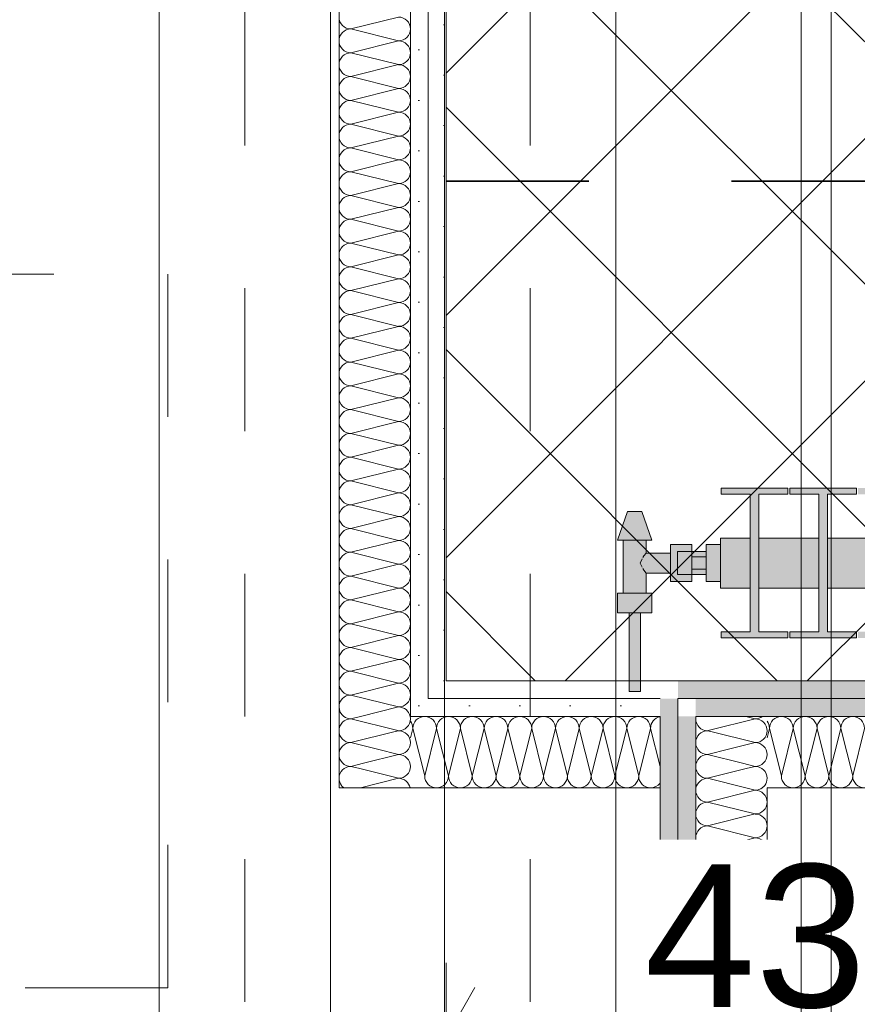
# Model space of a CAD drawing. Header units: metres. Extents: x -3.6 to 84.5, y -11 to 16.8.
# Tile 214 of 256: x 44.1 to 44.7, y 3 to 3.7. Entities that reach past the tile are written whole.
import ezdxf

# ---------------------------------------------------------------- set-up
doc = ezdxf.new("R2010")
doc.units = ezdxf.units.M
doc.header["$MEASUREMENT"] = 0
for name, pattern in [('Achse', [0.2, 0.1, -0.05, 0, -0.05]), ('Punktlinie weit', [0.06, 0.01, -0.05]), ('STRICHPUNKT', [0.015, 0.0075, -0.00375, 0, -0.00375]), ('Wipeout_Contour', [1, 0, -1])]:
    doc.linetypes.add(name, pattern=pattern)
for name, color, linetype in [('154 - Bemaßung_ Beschriftung.Ausbau - Deckenspiegel', 7, 'Continuous'), ('305 - Elemente.Linie_ Schraffur - Deckenspiegel', 7, 'Continuous'), ('606 - Struktur.Wand Innen Ausbau', 7, 'Continuous'), ('801 - HKLSE.Heizung_ Klima_ Lüftung', 7, 'Continuous'), ('Neubau_606 - Struktur.Wand Innen Ausbau', 7, 'Continuous'), ('Neubau_651 - Abdeckung.Decke abgehängt_ bekleidet', 7, 'Continuous'), ('Neubau_802 - HKLSE.Sanitär', 7, 'Continuous')]:
    doc.layers.add(name, color=color, linetype=linetype)
doc.styles.add('ERSTELLTER_STIL_2', font='txt')
doc.dimstyles.new('ERSTELLTER_STIL__1', dxfattribs={"dimtxt": 0.1, "dimasz": 0.0532, "dimexe": 0.18, "dimexo": 0.0625, "dimgap": 0, "dimtad": 1, "dimzin": 0, "dimdsep": 46, "dimtxsty": 'ERSTELLTER_STIL_2', "dimblk": 'ARROWHEAD_2', "dimblk1": 'ARROWHEAD_2', "dimblk2": 'ARROWHEAD_2', "dimcen": 0.09, "dimse1": 1, "dimse2": 1, "dimclrd": 7, "dimclre": 7, "dimclrt": 7, "dimazin": 0, "dimtfac": 1, "dimtdec": 4, "dimtmove": 0, "dimatfit": 3, "dimfxl": 1, "dimtolj": 1, "dimtzin": 0, "dimarcsym": 0})
doc.dimstyles.new('ERSTELLTER_STIL__3', dxfattribs={"dimtxt": 0.1, "dimasz": 0.0532, "dimexe": 0.18, "dimexo": 0.0625, "dimgap": 0, "dimtad": 1, "dimtih": 1, "dimtoh": 1, "dimzin": 0, "dimdsep": 46, "dimtxsty": 'ERSTELLTER_STIL_2', "dimblk": 'ARROWHEAD_2', "dimblk1": 'ARROWHEAD_2', "dimblk2": 'ARROWHEAD_2', "dimcen": 0.09, "dimse1": 1, "dimse2": 1, "dimclrd": 7, "dimclre": 7, "dimclrt": 7, "dimazin": 0, "dimtfac": 1, "dimtdec": 4, "dimtmove": 0, "dimatfit": 3, "dimfxl": 1, "dimtolj": 1, "dimtzin": 0, "dimarcsym": 0})
pattern_1 = [(45, (0, 0), (-0.01767767, 0.01767767), [0, -0.025])]

# ---------------------------------------------------------------- blocks, each defined once
blk = doc.blocks.new('*X129')
at = {"layer": '606 - Struktur.Wand Innen Ausbau', "color": 7, "linetype": 'Continuous', "lineweight": 5}
for p, q in [((44.57466, 3.20033), (44.60666, 3.20833)), ((44.59999, 3.21), (44.60666, 3.20833)), ((44.57554, 3.19944), (44.60666, 3.19167)), ((44.58799, 3.187), (44.60666, 3.19167)), ((44.59777, 3.17722), (44.60666, 3.175)), ((44.60132, 3.17367), (44.60666, 3.175))]:
    blk.add_line(p, q, dxfattribs=at)
for centre, start, end in [((44.57332, 3.20833), 168.46199, 169.44902), ((44.60666, 3.21667), 270, 306.87161), ((44.60666, 3.2), 0, 90), ((44.60666, 3.2), 270, 0), ((44.60666, 3.18333), 0, 90), ((44.60666, 3.18333), 270, 0), ((44.60666, 3.16667), 0, 90), ((44.60666, 3.16667), 323.13084, 0)]:
    blk.add_arc(centre, 0.00833, start, end, dxfattribs=at)
blk = doc.blocks.new('*X130')
at = {"layer": '606 - Struktur.Wand Innen Ausbau', "color": 7, "linetype": 'Continuous', "lineweight": 5}
for p, q in [((44.57332, 3.2), (44.57466, 3.20033)), ((44.57332, 3.2), (44.57554, 3.19944)), ((44.57332, 3.18333), (44.58799, 3.187)), ((44.57332, 3.18333), (44.59777, 3.17722)), ((44.57332, 3.16667), (44.60132, 3.17367)), ((44.57332, 3.16667), (44.59999, 3.16))]:
    blk.add_line(p, q, dxfattribs=at)
for centre, start, end in [((44.57332, 3.20833), 169.44902, 180), ((44.57332, 3.20833), 180, 270), ((44.57332, 3.19167), 90, 180), ((44.57332, 3.19167), 180, 270), ((44.57332, 3.175), 90, 180), ((44.57332, 3.175), 180, 270), ((44.57332, 3.15833), 90, 168.46199), ((44.60666, 3.16667), 306.87161, 323.13084)]:
    blk.add_arc(centre, 0.00833, start, end, dxfattribs=at)
blk = doc.blocks.new('*X131')
at = {"layer": '606 - Struktur.Wand Innen Ausbau', "color": 7, "linetype": 'Continuous', "lineweight": 5}
for p, q in [((44.59999, 3.16), (44.60666, 3.15833)), ((44.57332, 3.15), (44.60666, 3.15833)), ((44.57332, 3.15), (44.60666, 3.14167)), ((44.57332, 3.13333), (44.60666, 3.14167)), ((44.57332, 3.13333), (44.60666, 3.125)), ((44.57332, 3.11667), (44.60666, 3.125)), ((44.57332, 3.11667), (44.60666, 3.10833)), ((44.57332, 3.1), (44.60666, 3.10833)), ((44.57332, 3.1), (44.60666, 3.09167)), ((44.57332, 3.08333), (44.60666, 3.09167)), ((44.57332, 3.08333), (44.60666, 3.075)), ((44.57332, 3.06667), (44.60666, 3.075)), ((44.57332, 3.06667), (44.60666, 3.05833)), ((44.57332, 3.05), (44.60666, 3.05833)), ((44.57332, 3.05), (44.60666, 3.04167)), ((44.57332, 3.03333), (44.60666, 3.04167)), ((44.57332, 3.03333), (44.60666, 3.025)), ((44.57332, 3.01667), (44.60666, 3.025)), ((44.57332, 3.01667), (44.60666, 3.00833))]:
    blk.add_line(p, q, dxfattribs=at)
for centre, start, end in [((44.57332, 3.15833), 168.46199, 180), ((44.60666, 3.16667), 270, 306.87161), ((44.57332, 3.15833), 180, 270), ((44.60666, 3.15), 0, 90), ((44.57332, 3.14167), 90, 180), ((44.60666, 3.15), 270, 0), ((44.57332, 3.14167), 180, 270), ((44.60666, 3.13333), 0, 90), ((44.57332, 3.125), 90, 180), ((44.60666, 3.13333), 270, 0), ((44.57332, 3.125), 180, 270), ((44.60666, 3.11667), 0, 90), ((44.57332, 3.10833), 90, 180), ((44.60666, 3.11667), 270, 0), ((44.57332, 3.10833), 180, 270), ((44.60666, 3.1), 0, 90), ((44.57332, 3.09167), 90, 180), ((44.60666, 3.1), 270, 0), ((44.57332, 3.09167), 180, 270), ((44.60666, 3.08333), 0, 90), ((44.57332, 3.075), 90, 180), ((44.60666, 3.08333), 270, 0), ((44.57332, 3.075), 180, 270), ((44.60666, 3.06667), 0, 90), ((44.57332, 3.05833), 90, 180), ((44.60666, 3.06667), 270, 0), ((44.57332, 3.05833), 180, 270), ((44.60666, 3.05), 0, 90), ((44.57332, 3.04167), 90, 180), ((44.60666, 3.05), 270, 0), ((44.57332, 3.04167), 180, 270), ((44.60666, 3.03333), 0, 90), ((44.57332, 3.025), 90, 180), ((44.60666, 3.03333), 270, 0), ((44.57332, 3.025), 180, 270), ((44.60666, 3.01667), 0, 90), ((44.57332, 3.00833), 90, 180), ((44.60666, 3.01667), 270, 0)]:
    blk.add_arc(centre, 0.00833, start, end, dxfattribs=at)
blk = doc.blocks.new('*X132')
at = {"layer": '606 - Struktur.Wand Innen Ausbau', "color": 7, "linetype": 'Continuous', "lineweight": 5}
for p, q in [((44.61667, 3.20167), (44.61499, 3.19496)), ((44.61667, 3.20167), (44.625, 3.16833)), ((44.63333, 3.20167), (44.625, 3.16833)), ((44.63333, 3.20167), (44.64167, 3.16833)), ((44.65, 3.20167), (44.64167, 3.16833)), ((44.65, 3.20167), (44.65833, 3.16833)), ((44.66667, 3.20167), (44.65833, 3.16833)), ((44.66667, 3.20167), (44.675, 3.16833)), ((44.68333, 3.20167), (44.675, 3.16833))]:
    blk.add_line(p, q, dxfattribs=at)
for centre, start, end in [((44.625, 3.20167), 90, 180), ((44.625, 3.20167), 0, 90), ((44.64167, 3.20167), 90, 180), ((44.64167, 3.20167), 0, 90), ((44.65833, 3.20167), 90, 180), ((44.65833, 3.20167), 0, 90), ((44.675, 3.20167), 90, 180), ((44.675, 3.20167), 0, 90), ((44.60833, 3.20167), 0, 36.99582), ((44.63333, 3.16833), 180, 270), ((44.63333, 3.16833), 270, 0), ((44.65, 3.16833), 180, 270), ((44.65, 3.16833), 270, 0), ((44.66667, 3.16833), 180, 270), ((44.66667, 3.16833), 270, 0), ((44.68333, 3.16833), 180, 270), ((44.61667, 3.16833), 258.38581, 270)]:
    blk.add_arc(centre, 0.00833, start, end, dxfattribs=at)
blk = doc.blocks.new('*X152')
at = {"layer": 'Neubau_606 - Struktur.Wand Innen Ausbau', "color": 7, "linetype": 'Continuous', "lineweight": 5}
for p, q in [((44.35666, 3.2), (44.35443, 3.19944)), ((44.35666, 3.2), (44.35532, 3.20033)), ((44.35666, 3.18333), (44.33221, 3.17722)), ((44.35666, 3.18333), (44.34199, 3.187)), ((44.35666, 3.16667), (44.32866, 3.17367)), ((44.35666, 3.16667), (44.32999, 3.16))]:
    blk.add_line(p, q, dxfattribs=at)
for centre, start, end in [((44.35666, 3.20833), 270, 0), ((44.35666, 3.20833), 0, 10.55076), ((44.35666, 3.19167), 0, 90), ((44.35666, 3.19167), 270, 0), ((44.35666, 3.175), 0, 90), ((44.35666, 3.175), 270, 0), ((44.35666, 3.15833), 11.53774, 90), ((44.32332, 3.16667), 216.86935, 233.12882)]:
    blk.add_arc(centre, 0.00833, start, end, dxfattribs=at)
blk = doc.blocks.new('*X153')
at = {"layer": 'Neubau_606 - Struktur.Wand Innen Ausbau', "color": 7, "linetype": 'Continuous', "lineweight": 5}
for p, q in [((44.32999, 3.21), (44.32332, 3.20833)), ((44.35532, 3.20033), (44.32332, 3.20833)), ((44.35443, 3.19944), (44.32332, 3.19167)), ((44.34199, 3.187), (44.32332, 3.19167)), ((44.33221, 3.17722), (44.32332, 3.175)), ((44.32866, 3.17367), (44.32332, 3.175))]:
    blk.add_line(p, q, dxfattribs=at)
for centre, start, end in [((44.32332, 3.2), 90, 180), ((44.32332, 3.21667), 233.12882, 270), ((44.35666, 3.20833), 10.55076, 11.53774), ((44.32332, 3.2), 180, 270), ((44.32332, 3.18333), 90, 180), ((44.32332, 3.18333), 180, 270), ((44.32332, 3.16667), 90, 180), ((44.32332, 3.16667), 180, 216.86935)]:
    blk.add_arc(centre, 0.00833, start, end, dxfattribs=at)
blk = doc.blocks.new('*X154')
at = {"layer": 'Neubau_606 - Struktur.Wand Innen Ausbau', "color": 7, "linetype": 'Continuous', "lineweight": 5}
for p, q in [((44.35666, 3.7), (44.32332, 3.69167)), ((44.35666, 3.68333), (44.32332, 3.69167)), ((44.35666, 3.68333), (44.32332, 3.675)), ((44.35666, 3.66667), (44.32332, 3.675)), ((44.35666, 3.66667), (44.32332, 3.65833)), ((44.35666, 3.65), (44.32332, 3.65833)), ((44.35666, 3.65), (44.32332, 3.64167)), ((44.35666, 3.63333), (44.32332, 3.64167)), ((44.35666, 3.63333), (44.32332, 3.625)), ((44.35666, 3.61667), (44.32332, 3.625)), ((44.35666, 3.61667), (44.32332, 3.60833)), ((44.35666, 3.6), (44.32332, 3.60833)), ((44.35666, 3.6), (44.32332, 3.59167)), ((44.35666, 3.58333), (44.32332, 3.59167)), ((44.35666, 3.58333), (44.32332, 3.575)), ((44.35666, 3.56667), (44.32332, 3.575)), ((44.35666, 3.56667), (44.32332, 3.55833)), ((44.35666, 3.55), (44.32332, 3.55833)), ((44.35666, 3.55), (44.32332, 3.54167)), ((44.35666, 3.53333), (44.32332, 3.54167)), ((44.35666, 3.53333), (44.32332, 3.525)), ((44.35666, 3.51667), (44.32332, 3.525)), ((44.35666, 3.51667), (44.32332, 3.50833)), ((44.35666, 3.5), (44.32332, 3.50833)), ((44.35666, 3.5), (44.32332, 3.49167)), ((44.35666, 3.48333), (44.32332, 3.49167)), ((44.35666, 3.48333), (44.32332, 3.475)), ((44.35666, 3.46667), (44.32332, 3.475)), ((44.35666, 3.46667), (44.32332, 3.45833)), ((44.35666, 3.45), (44.32332, 3.45833)), ((44.35666, 3.45), (44.32332, 3.44167)), ((44.35666, 3.43333), (44.32332, 3.44167)), ((44.35666, 3.43333), (44.32332, 3.425)), ((44.35666, 3.41667), (44.32332, 3.425)), ((44.35666, 3.41667), (44.32332, 3.40833)), ((44.35666, 3.4), (44.32332, 3.40833)), ((44.35666, 3.4), (44.32332, 3.39167)), ((44.35666, 3.38333), (44.32332, 3.39167)), ((44.35666, 3.38333), (44.32332, 3.375)), ((44.35666, 3.36667), (44.32332, 3.375)), ((44.35666, 3.36667), (44.32332, 3.35833)), ((44.35666, 3.35), (44.32332, 3.35833)), ((44.35666, 3.35), (44.32332, 3.34167)), ((44.35666, 3.33333), (44.32332, 3.34167)), ((44.35666, 3.33333), (44.32332, 3.325)), ((44.35666, 3.31667), (44.32332, 3.325)), ((44.35666, 3.31667), (44.32332, 3.30833)), ((44.35666, 3.3), (44.32332, 3.30833)), ((44.35666, 3.3), (44.32332, 3.29167)), ((44.35666, 3.28333), (44.32332, 3.29167)), ((44.35666, 3.28333), (44.32332, 3.275)), ((44.35666, 3.26667), (44.32332, 3.275)), ((44.35666, 3.26667), (44.32332, 3.25833)), ((44.35666, 3.25), (44.32332, 3.25833)), ((44.35666, 3.25), (44.32332, 3.24167)), ((44.35666, 3.23333), (44.32332, 3.24167)), ((44.35666, 3.23333), (44.32332, 3.225)), ((44.35666, 3.21667), (44.32332, 3.225)), ((44.35666, 3.21667), (44.32999, 3.21))]:
    blk.add_line(p, q, dxfattribs=at)
for centre, start, end in [((44.32332, 3.7), 180, 270), ((44.35666, 3.69167), 0, 90), ((44.32332, 3.68333), 90, 180), ((44.35666, 3.69167), 270, 0), ((44.32332, 3.68333), 180, 270), ((44.35666, 3.675), 0, 90), ((44.32332, 3.66667), 90, 180), ((44.35666, 3.675), 270, 0), ((44.32332, 3.66667), 180, 270), ((44.35666, 3.65833), 0, 90), ((44.32332, 3.65), 90, 180), ((44.35666, 3.65833), 270, 0), ((44.32332, 3.65), 180, 270), ((44.35666, 3.64167), 0, 90), ((44.32332, 3.63333), 90, 180), ((44.35666, 3.64167), 270, 0), ((44.32332, 3.63333), 180, 270), ((44.35666, 3.625), 0, 90), ((44.32332, 3.61667), 90, 180), ((44.35666, 3.625), 270, 0), ((44.32332, 3.61667), 180, 270), ((44.35666, 3.60833), 0, 90), ((44.32332, 3.6), 90, 180), ((44.35666, 3.60833), 270, 0), ((44.32332, 3.6), 180, 270), ((44.35666, 3.59167), 0, 90), ((44.32332, 3.58333), 90, 180), ((44.35666, 3.59167), 270, 0), ((44.32332, 3.58333), 180, 270), ((44.35666, 3.575), 0, 90), ((44.32332, 3.56667), 90, 180), ((44.35666, 3.575), 270, 0), ((44.32332, 3.56667), 180, 270), ((44.35666, 3.55833), 0, 90), ((44.32332, 3.55), 90, 180), ((44.35666, 3.55833), 270, 0), ((44.32332, 3.55), 180, 270), ((44.35666, 3.54167), 0, 90), ((44.32332, 3.53333), 90, 180), ((44.35666, 3.54167), 270, 0), ((44.32332, 3.53333), 180, 270), ((44.35666, 3.525), 0, 90), ((44.32332, 3.51667), 90, 180), ((44.35666, 3.525), 270, 0), ((44.32332, 3.51667), 180, 270), ((44.35666, 3.50833), 0, 90), ((44.32332, 3.5), 90, 180), ((44.35666, 3.50833), 270, 0), ((44.32332, 3.5), 180, 270), ((44.35666, 3.49167), 0, 90), ((44.32332, 3.48333), 90, 180), ((44.35666, 3.49167), 270, 0), ((44.32332, 3.48333), 180, 270), ((44.35666, 3.475), 0, 90), ((44.32332, 3.46667), 90, 180), ((44.35666, 3.475), 270, 0), ((44.32332, 3.46667), 180, 270), ((44.35666, 3.45833), 0, 90), ((44.32332, 3.45), 90, 180), ((44.35666, 3.45833), 270, 0), ((44.32332, 3.45), 180, 270), ((44.35666, 3.44167), 0, 90), ((44.32332, 3.43333), 90, 180), ((44.35666, 3.44167), 270, 0), ((44.32332, 3.43333), 180, 270), ((44.35666, 3.425), 0, 90), ((44.32332, 3.41667), 90, 180), ((44.35666, 3.425), 270, 0), ((44.32332, 3.41667), 180, 270), ((44.35666, 3.40833), 0, 90), ((44.32332, 3.4), 90, 180), ((44.35666, 3.40833), 270, 0), ((44.32332, 3.4), 180, 270), ((44.35666, 3.39167), 0, 90), ((44.32332, 3.38333), 90, 180), ((44.35666, 3.39167), 270, 0), ((44.32332, 3.38333), 180, 270), ((44.35666, 3.375), 0, 90), ((44.32332, 3.36667), 90, 180), ((44.35666, 3.375), 270, 0), ((44.32332, 3.36667), 180, 270), ((44.35666, 3.35833), 0, 90), ((44.32332, 3.35), 90, 180), ((44.35666, 3.35833), 270, 0), ((44.32332, 3.35), 180, 270), ((44.35666, 3.34167), 0, 90), ((44.32332, 3.33333), 90, 180), ((44.35666, 3.34167), 270, 0), ((44.32332, 3.33333), 180, 270), ((44.35666, 3.325), 0, 90), ((44.32332, 3.31667), 90, 180), ((44.35666, 3.325), 270, 0), ((44.32332, 3.31667), 180, 270), ((44.35666, 3.30833), 0, 90), ((44.32332, 3.3), 90, 180), ((44.35666, 3.30833), 270, 0), ((44.32332, 3.3), 180, 270), ((44.35666, 3.29167), 0, 90), ((44.32332, 3.28333), 90, 180), ((44.35666, 3.29167), 270, 0), ((44.32332, 3.28333), 180, 270), ((44.35666, 3.275), 0, 90), ((44.32332, 3.26667), 90, 180), ((44.35666, 3.275), 270, 0), ((44.32332, 3.26667), 180, 270), ((44.35666, 3.25833), 0, 90), ((44.32332, 3.25), 90, 180), ((44.35666, 3.25833), 270, 0), ((44.32332, 3.25), 180, 270), ((44.35666, 3.24167), 0, 90), ((44.32332, 3.23333), 90, 180), ((44.35666, 3.24167), 270, 0), ((44.32332, 3.23333), 180, 270), ((44.35666, 3.225), 0, 90), ((44.32332, 3.21667), 90, 180), ((44.35666, 3.225), 270, 0), ((44.32332, 3.21667), 180, 233.12882), ((44.35666, 3.20833), 11.53774, 90)]:
    blk.add_arc(centre, 0.00833, start, end, dxfattribs=at)
blk = doc.blocks.new('*X162')
at = {"layer": 'Neubau_606 - Struktur.Wand Innen Ausbau', "color": 7, "linetype": 'Continuous', "lineweight": 5}
for p, q in [((44.36667, 3.20167), (44.36499, 3.19496)), ((44.36667, 3.20167), (44.375, 3.16833)), ((44.38333, 3.20167), (44.375, 3.16833)), ((44.38333, 3.20167), (44.39167, 3.16833)), ((44.4, 3.20167), (44.39167, 3.16833)), ((44.4, 3.20167), (44.40833, 3.16833)), ((44.41667, 3.20167), (44.40833, 3.16833)), ((44.41667, 3.20167), (44.425, 3.16833)), ((44.43333, 3.20167), (44.425, 3.16833)), ((44.43333, 3.20167), (44.44167, 3.16833)), ((44.45, 3.20167), (44.44167, 3.16833)), ((44.45, 3.20167), (44.45833, 3.16833)), ((44.46667, 3.20167), (44.45833, 3.16833)), ((44.46667, 3.20167), (44.475, 3.16833)), ((44.48333, 3.20167), (44.475, 3.16833)), ((44.48333, 3.20167), (44.49167, 3.16833)), ((44.5, 3.20167), (44.49167, 3.16833)), ((44.5, 3.20167), (44.50833, 3.16833)), ((44.51667, 3.20167), (44.50833, 3.16833)), ((44.51667, 3.20167), (44.525, 3.16833)), ((44.53333, 3.20167), (44.525, 3.16833)), ((44.53333, 3.20167), (44.53999, 3.17504))]:
    blk.add_line(p, q, dxfattribs=at)
for centre, start, end in [((44.375, 3.20167), 90, 180), ((44.375, 3.20167), 0, 90), ((44.39167, 3.20167), 90, 180), ((44.39167, 3.20167), 0, 90), ((44.40833, 3.20167), 90, 180), ((44.40833, 3.20167), 0, 90), ((44.425, 3.20167), 90, 180), ((44.425, 3.20167), 0, 90), ((44.44167, 3.20167), 90, 180), ((44.44167, 3.20167), 0, 90), ((44.45833, 3.20167), 90, 180), ((44.45833, 3.20167), 0, 90), ((44.475, 3.20167), 90, 180), ((44.475, 3.20167), 0, 90), ((44.49167, 3.20167), 90, 180), ((44.49167, 3.20167), 0, 90), ((44.50833, 3.20167), 90, 180), ((44.50833, 3.20167), 0, 90), ((44.525, 3.20167), 90, 180), ((44.525, 3.20167), 0, 90), ((44.54167, 3.20167), 101.61419, 180), ((44.35833, 3.20167), 0, 36.9812), ((44.38333, 3.16833), 180, 270), ((44.38333, 3.16833), 270, 0), ((44.4, 3.16833), 180, 270), ((44.4, 3.16833), 270, 0), ((44.41667, 3.16833), 180, 270), ((44.41667, 3.16833), 270, 0), ((44.43333, 3.16833), 180, 270), ((44.43333, 3.16833), 270, 0), ((44.45, 3.16833), 180, 270), ((44.45, 3.16833), 270, 0), ((44.46667, 3.16833), 180, 270), ((44.46667, 3.16833), 270, 0), ((44.48333, 3.16833), 180, 270), ((44.48333, 3.16833), 270, 0), ((44.5, 3.16833), 180, 270), ((44.5, 3.16833), 270, 0), ((44.51667, 3.16833), 180, 270), ((44.51667, 3.16833), 270, 0), ((44.53333, 3.16833), 180, 270), ((44.36667, 3.16833), 258.39479, 270), ((44.53333, 3.16833), 270, 323.00418)]:
    blk.add_arc(centre, 0.00833, start, end, dxfattribs=at)
blk = doc.blocks.new('*D195')
at = {"layer": '154 - Bemaßung_ Beschriftung.Ausbau - Deckenspiegel', "color": 7, "linetype": 'Continuous', "lineweight": 5}
for p, q in [((44.38999, 2.9325), (44.38999, 3.0375)), ((44.81999, 2.9325), (44.81999, 3.0375)), ((44.4102, 3.02), (44.36978, 2.95)), ((44.8402, 3.02), (44.79978, 2.95)), ((44.35576, 2.985), (44.38999, 2.985)), ((44.38999, 2.985), (44.81999, 2.985))]:
    blk.add_line(p, q, dxfattribs=at)
at = {"color": 254, "linetype": 'Wipeout_Contour', "lineweight": 0, "ltscale": 178.848845}
blk.add_wipeout([(44.51035, 2.98625), (44.69963, 2.98625), (44.69963, 3.12375), (44.51035, 3.12375)], dxfattribs=at).dxf.layer = '154 - Bemaßung_ Beschriftung.Ausbau - Deckenspiegel'
at = {"layer": '154 - Bemaßung_ Beschriftung.Ausbau - Deckenspiegel', "color": 7, "lineweight": 5, "insert": (44.5291, 3.005), "char_height": 0.1, "attachment_point": 7, "style": 'ERSTELLTER_STIL_2'}
blk.add_mtext('\\A1;{\\pql;\\fArial|b0|i0|c0|p38;43}', dxfattribs=at)
blk = doc.blocks.new('ARROWHEAD_2')
at = {"color": 0, "linetype": 'Continuous', "lineweight": 0}
for p, q in [((-0.378, -0.655), (0.378, 0.655)), ((0, 0), (-1, 0))]:
    blk.add_line(p, q, dxfattribs=at)
blk = doc.blocks.new('*D311')
at = {"layer": '154 - Bemaßung_ Beschriftung.Ausbau - Deckenspiegel', "color": 7, "linetype": 'Continuous', "lineweight": 5}
for p, q in [((44.38999, 2.7325), (44.38999, 2.8375)), ((44.76999, 2.7325), (44.76999, 2.8375)), ((44.4102, 2.82), (44.36978, 2.75)), ((44.7902, 2.82), (44.74978, 2.75)), ((44.35576, 2.785), (44.38999, 2.785)), ((44.38999, 2.785), (44.76999, 2.785))]:
    blk.add_line(p, q, dxfattribs=at)
at = {"color": 254, "linetype": 'Wipeout_Contour', "lineweight": 0, "ltscale": 178.696208}
blk.add_wipeout([(44.48535, 2.78625), (44.67463, 2.78625), (44.67463, 2.92375), (44.48535, 2.92375)], dxfattribs=at).dxf.layer = '154 - Bemaßung_ Beschriftung.Ausbau - Deckenspiegel'
at = {"layer": '154 - Bemaßung_ Beschriftung.Ausbau - Deckenspiegel', "color": 7, "lineweight": 5, "insert": (44.5041, 2.805), "char_height": 0.1, "attachment_point": 7, "style": 'ERSTELLTER_STIL_2'}
blk.add_mtext('\\A1;{\\pql;\\fArial|b0|i0|c0|p38;38}', dxfattribs=at)
blk = doc.blocks.new('*D322')
at = {"layer": '154 - Bemaßung_ Beschriftung.Ausbau - Deckenspiegel', "color": 7, "linetype": 'Continuous', "lineweight": 5}
for p, q in [((44.38999, 4.2325), (44.38999, 4.3375)), ((45.01999, 4.2325), (45.01999, 4.3375)), ((44.4102, 4.32), (44.36978, 4.25)), ((45.0402, 4.32), (44.99978, 4.25)), ((44.35576, 4.285), (44.38999, 4.285)), ((44.38999, 4.285), (45.01999, 4.285))]:
    blk.add_line(p, q, dxfattribs=at)
at = {"layer": '154 - Bemaßung_ Beschriftung.Ausbau - Deckenspiegel', "color": 7, "lineweight": 5, "insert": (44.6291, 4.305), "char_height": 0.1, "attachment_point": 7, "style": 'ERSTELLTER_STIL_2'}
blk.add_mtext('\\A1;{\\pql;\\fArial|b0|i0|c0|p38;63}', dxfattribs=at)
blk = doc.blocks.new('*D348')
at = {"layer": '154 - Bemaßung_ Beschriftung.Ausbau - Deckenspiegel', "color": 7, "linetype": 'Continuous', "lineweight": 5}
for p, q in [((44.88506, 4.485), (44.88506, 4.51923)), ((44.92006, 4.46479), (44.85006, 4.50521)), ((44.93756, 4.485), (44.83256, 4.485)), ((44.88506, 3.235), (44.88506, 4.485)), ((44.85006, 3.25521), (44.92006, 3.21479)), ((44.93756, 3.235), (44.83256, 3.235)), ((44.88506, 3.20077), (44.88506, 3.235))]:
    blk.add_line(p, q, dxfattribs=at)
at = {"layer": '154 - Bemaßung_ Beschriftung.Ausbau - Deckenspiegel', "color": 7, "lineweight": 5, "insert": (44.86506, 3.72697), "char_height": 0.1, "attachment_point": 7, "rotation": 90, "style": 'ERSTELLTER_STIL_2'}
blk.add_mtext('\\A1;{\\pql;\\fArial|b0|i0|c0|p38;1,25}', dxfattribs=at)

msp = doc.modelspace()

# ---------------------------------------------------------------- hatches: boundary and pattern name
at = {"layer": '606 - Struktur.Wand Innen Ausbau', "linetype": 'Continuous', "lineweight": 0, "true_color": 0x000000}
h = msp.add_hatch(dxfattribs=at)
h.set_pattern_fill('Gips_0001', color=18, style=0, pattern_type=2)
h.set_pattern_definition(pattern_1)
h.paths.add_polyline_path([(44.55249, 3.235), (44.53999, 3.235), (44.55249, 3.2225)])
h = msp.add_hatch(dxfattribs=at)
h.set_pattern_fill('Gips_0001', color=18, style=0, pattern_type=2)
h.set_pattern_definition(pattern_1)
h.paths.add_polyline_path([(44.55249, 3.2225), (44.53999, 3.235), (44.53999, 3.2225)])
h = msp.add_hatch(dxfattribs=at)
h.set_pattern_fill('Gips_0001', color=18, style=0, pattern_type=2)
h.set_pattern_definition(pattern_1)
h.paths.add_polyline_path([(44.55249, 3.2225), (47.28999, 3.2225), (47.28999, 3.235), (44.55249, 3.235)])
h = msp.add_hatch(dxfattribs=at)
h.set_pattern_fill('Gips_0001', color=18, style=0, pattern_type=2)
h.set_pattern_definition(pattern_1)
h.paths.add_polyline_path([(44.53999, 3.2225), (44.53999, 0.255), (44.55249, 0.255), (44.55249, 3.2225)])
h = msp.add_hatch(dxfattribs=at)
h.set_pattern_fill('Gips_0001', color=18, style=0, pattern_type=2)
h.set_pattern_definition(pattern_1)
h.paths.add_polyline_path([(44.56499, 3.2225), (44.55249, 3.2225), (44.56499, 3.21)])
h = msp.add_hatch(dxfattribs=at)
h.set_pattern_fill('Gips_0001', color=18, style=0, pattern_type=2)
h.set_pattern_definition(pattern_1)
h.paths.add_polyline_path([(44.56499, 3.21), (44.55249, 3.2225), (44.55249, 3.21)])
h = msp.add_hatch(dxfattribs=at)
h.set_pattern_fill('Gips_0001', color=18, style=0, pattern_type=2)
h.set_pattern_definition(pattern_1)
h.paths.add_polyline_path([(44.56499, 3.21), (47.28999, 3.21), (47.28999, 3.2225), (44.56499, 3.2225)])
h = msp.add_hatch(dxfattribs=at)
h.set_pattern_fill('Gips_0001', color=18, style=0, pattern_type=2)
h.set_pattern_definition(pattern_1)
h.paths.add_polyline_path([(44.55249, 3.21), (44.55249, 0.255), (44.56499, 0.255), (44.56499, 3.21)])
at = {"layer": '801 - HKLSE.Heizung_ Klima_ Lüftung', "linetype": 'Continuous', "lineweight": 0, "true_color": 0x3a3a3a}
for points in [[(45.30224, 3.3), (45.30224, 3.335), (45.28124, 3.335), (45.28124, 3.36563), (45.30164, 3.36563), (45.30164, 3.37), (45.25484, 3.37), (45.25484, 3.36563), (45.27524, 3.36563), (45.27524, 3.335), (45.23324, 3.335), (45.23324, 3.36563), (45.25364, 3.36563), (45.25364, 3.37), (45.20684, 3.37), (45.20684, 3.36563), (45.22724, 3.36563), (45.22724, 3.335), (45.18524, 3.335), (45.18524, 3.36563), (45.20564, 3.36563), (45.20564, 3.37), (45.15884, 3.37), (45.15884, 3.36563), (45.17924, 3.36563), (45.17924, 3.335), (45.13724, 3.335), (45.13724, 3.36563), (45.15764, 3.36563), (45.15764, 3.37), (45.11084, 3.37), (45.11084, 3.36563), (45.13124, 3.36563), (45.13124, 3.335), (45.08924, 3.335), (45.08924, 3.36563), (45.10964, 3.36563), (45.10964, 3.37), (45.06284, 3.37), (45.06284, 3.36563), (45.08324, 3.36563), (45.08324, 3.335), (45.04124, 3.335), (45.04124, 3.36563), (45.06164, 3.36563), (45.06164, 3.37), (45.01484, 3.37), (45.01484, 3.36563), (45.03524, 3.36563), (45.03524, 3.335), (44.99324, 3.335), (44.99324, 3.36563), (45.01364, 3.36563), (45.01364, 3.37), (44.96684, 3.37), (44.96684, 3.36563), (44.98724, 3.36563), (44.98724, 3.335), (44.94524, 3.335), (44.94524, 3.36563), (44.96564, 3.36563), (44.96564, 3.37), (44.91884, 3.37), (44.91884, 3.36563), (44.93924, 3.36563), (44.93924, 3.335), (44.89724, 3.335), (44.89724, 3.36563), (44.91764, 3.36563), (44.91764, 3.37), (44.87084, 3.37), (44.87084, 3.36563), (44.89124, 3.36563), (44.89124, 3.335), (44.84924, 3.335), (44.84924, 3.36563), (44.86964, 3.36563), (44.86964, 3.37), (44.82284, 3.37), (44.82284, 3.36563), (44.84324, 3.36563), (44.84324, 3.335), (44.80124, 3.335), (44.80124, 3.36563), (44.82164, 3.36563), (44.82164, 3.37), (44.77484, 3.37), (44.77484, 3.36563), (44.79524, 3.36563), (44.79524, 3.335), (44.75324, 3.335), (44.75324, 3.36563), (44.77364, 3.36563), (44.77364, 3.37), (44.72684, 3.37), (44.72684, 3.36563), (44.74724, 3.36563), (44.74724, 3.335), (44.70524, 3.335), (44.70524, 3.36563), (44.72564, 3.36563), (44.72564, 3.37), (44.67884, 3.37), (44.67884, 3.36563), (44.69924, 3.36563), (44.69924, 3.335), (44.65724, 3.335), (44.65724, 3.36563), (44.67764, 3.36563), (44.67764, 3.37), (44.63084, 3.37), (44.63084, 3.36563), (44.65124, 3.36563), (44.65124, 3.335), (44.60924, 3.335), (44.60924, 3.36563), (44.62964, 3.36563), (44.62964, 3.37), (44.58284, 3.37), (44.58284, 3.36563), (44.60324, 3.36563), (44.60324, 3.335), (44.58224, 3.335), (44.58224, 3.3), (44.60324, 3.3), (44.60324, 3.26938), (44.58284, 3.26938), (44.58284, 3.265), (44.62964, 3.265), (44.62964, 3.26938), (44.60924, 3.26938), (44.60924, 3.3), (44.65124, 3.3), (44.65124, 3.26938), (44.63084, 3.26938), (44.63084, 3.265), (44.67764, 3.265), (44.67764, 3.26938), (44.65724, 3.26938), (44.65724, 3.3), (44.69924, 3.3), (44.69924, 3.26938), (44.67884, 3.26938), (44.67884, 3.265), (44.72564, 3.265), (44.72564, 3.26938), (44.70524, 3.26938), (44.70524, 3.3), (44.74724, 3.3), (44.74724, 3.26938), (44.72684, 3.26938), (44.72684, 3.265), (44.77364, 3.265), (44.77364, 3.26938), (44.75324, 3.26938), (44.75324, 3.3), (44.79524, 3.3), (44.79524, 3.26938), (44.77484, 3.26938), (44.77484, 3.265), (44.82164, 3.265), (44.82164, 3.26938), (44.80124, 3.26938), (44.80124, 3.3), (44.84324, 3.3), (44.84324, 3.26938), (44.82284, 3.26938), (44.82284, 3.265), (44.86964, 3.265), (44.86964, 3.26938), (44.84924, 3.26938), (44.84924, 3.3), (44.89124, 3.3), (44.89124, 3.26938), (44.87084, 3.26938), (44.87084, 3.265), (44.91764, 3.265), (44.91764, 3.26938), (44.89724, 3.26938), (44.89724, 3.3), (44.93924, 3.3), (44.93924, 3.26938), (44.91884, 3.26938), (44.91884, 3.265), (44.96564, 3.265), (44.96564, 3.26938), (44.94524, 3.26938), (44.94524, 3.3), (44.98724, 3.3), (44.98724, 3.26938), (44.96684, 3.26938), (44.96684, 3.265), (45.01364, 3.265), (45.01364, 3.26938), (44.99324, 3.26938), (44.99324, 3.3), (45.03524, 3.3), (45.03524, 3.26938), (45.01484, 3.26938), (45.01484, 3.265), (45.06164, 3.265), (45.06164, 3.26938), (45.04124, 3.26938), (45.04124, 3.3), (45.08324, 3.3), (45.08324, 3.26938), (45.06284, 3.26938), (45.06284, 3.265), (45.10964, 3.265), (45.10964, 3.26938), (45.08924, 3.26938), (45.08924, 3.3), (45.13124, 3.3), (45.13124, 3.26938), (45.11084, 3.26938), (45.11084, 3.265), (45.15764, 3.265), (45.15764, 3.26938), (45.13724, 3.26938), (45.13724, 3.3), (45.17924, 3.3), (45.17924, 3.26938), (45.15884, 3.26938), (45.15884, 3.265), (45.20564, 3.265), (45.20564, 3.26938), (45.18524, 3.26938), (45.18524, 3.3), (45.22724, 3.3), (45.22724, 3.26938), (45.20684, 3.26938), (45.20684, 3.265), (45.25364, 3.265), (45.25364, 3.26938), (45.23324, 3.26938), (45.23324, 3.3), (45.27524, 3.3), (45.27524, 3.26938), (45.25484, 3.26938), (45.25484, 3.265), (45.30164, 3.265), (45.30164, 3.26938), (45.28124, 3.26938), (45.28124, 3.3)], [(44.58224, 3.33049), (44.57224, 3.33049), (44.57224, 3.3255), (44.56224, 3.3255), (44.56224, 3.3305), (44.54724, 3.3305), (44.54724, 3.3245), (44.53024, 3.3245), (44.53024, 3.3335), (44.53424, 3.3335), (44.52724, 3.3535), (44.51724, 3.3535), (44.51024, 3.3335), (44.51424, 3.3335), (44.51424, 3.2965), (44.51024, 3.2965), (44.51024, 3.2825), (44.51824, 3.2825), (44.51824, 3.2275), (44.52624, 3.2275), (44.52624, 3.2825), (44.53424, 3.2825), (44.53424, 3.2965), (44.53024, 3.2965), (44.53024, 3.3105), (44.54724, 3.3105), (44.54724, 3.3045), (44.56224, 3.3045), (44.56224, 3.3095), (44.57224, 3.3095), (44.57224, 3.30451), (44.58224, 3.30451)]]:
    msp.add_hatch(color=250, dxfattribs=at).paths.add_polyline_path(points)
at = {"layer": 'Neubau_606 - Struktur.Wand Innen Ausbau', "linetype": 'Continuous', "lineweight": 0, "true_color": 0x000000}
h = msp.add_hatch(dxfattribs=at)
h.set_pattern_fill('Gips_0001', color=18, style=0, pattern_type=2)
h.set_pattern_definition(pattern_1)
h.paths.add_polyline_path([(44.37749, 4.1475), (44.37749, 3.235), (44.38999, 3.235), (44.38999, 4.1475)])
h = msp.add_hatch(dxfattribs=at)
h.set_pattern_fill('Gips_0001', color=18, style=0, pattern_type=2)
h.set_pattern_definition(pattern_1)
h.paths.add_polyline_path([(44.36499, 4.135), (44.36499, 3.2225), (44.37749, 3.2225), (44.37749, 4.135)])
h = msp.add_hatch(dxfattribs=at)
h.set_pattern_fill('Gips_0001', color=18, style=0, pattern_type=2)
h.set_pattern_definition(pattern_1)
h.paths.add_polyline_path([(44.38999, 3.235), (44.37749, 3.2225), (44.38999, 3.2225)])
h = msp.add_hatch(dxfattribs=at)
h.set_pattern_fill('Gips_0001', color=18, style=0, pattern_type=2)
h.set_pattern_definition(pattern_1)
h.paths.add_polyline_path([(44.38999, 3.235), (44.37749, 3.235), (44.37749, 3.2225)])
h = msp.add_hatch(dxfattribs=at)
h.set_pattern_fill('Gips_0001', color=18, style=0, pattern_type=2)
h.set_pattern_definition(pattern_1)
h.paths.add_polyline_path([(44.38999, 3.2225), (44.53999, 3.2225), (44.53999, 3.235), (44.38999, 3.235)])
h = msp.add_hatch(dxfattribs=at)
h.set_pattern_fill('Gips_0001', color=18, style=0, pattern_type=2)
h.set_pattern_definition(pattern_1)
h.paths.add_polyline_path([(44.37749, 3.2225), (44.36499, 3.21), (44.37749, 3.21)])
h = msp.add_hatch(dxfattribs=at)
h.set_pattern_fill('Gips_0001', color=18, style=0, pattern_type=2)
h.set_pattern_definition(pattern_1)
h.paths.add_polyline_path([(44.37749, 3.2225), (44.36499, 3.2225), (44.36499, 3.21)])
h = msp.add_hatch(dxfattribs=at)
h.set_pattern_fill('Gips_0001', color=18, style=0, pattern_type=2)
h.set_pattern_definition(pattern_1)
h.paths.add_polyline_path([(44.37749, 3.21), (44.53999, 3.21), (44.53999, 3.2225), (44.37749, 3.2225)])
at = {"layer": 'Neubau_651 - Abdeckung.Decke abgehängt_ bekleidet', "linetype": 'Continuous', "lineweight": 13, "true_color": 0xffbfbf}
h = msp.add_hatch(dxfattribs=at)
h.set_pattern_fill('Raster_20x20_Diagonal_0001', color=254, style=0, pattern_type=2)
h.set_pattern_definition([(45, (0, 0), (-0.0848528, 0.0848528), []), (135, (0, 0), (0.0848528, 0.0848528), [])])
h.paths.add_polyline_path([(44.38999, 3.235), (47.04499, 3.235), (47.04499, 4.89), (46.61999, 4.89), (46.61999, 5.13048), (44.38999, 5.13048)])

# ---------------------------------------------------------------- linework, layer by layer
at = {"layer": '305 - Elemente.Linie_ Schraffur - Deckenspiegel', "color": 7, "linetype": 'STRICHPUNKT', "lineweight": 9}
msp.add_line((44.249, 5.31), (44.249, 0.645), dxfattribs=at)
at = {"layer": '305 - Elemente.Linie_ Schraffur - Deckenspiegel', "color": 7, "linetype": 'Continuous', "lineweight": 9}
msp.add_lwpolyline([(44.189, 0.645), (44.309, 0.645), (44.309, 5.31), (44.189, 5.31)], close=True, dxfattribs=at)
at = {"layer": '606 - Struktur.Wand Innen Ausbau', "color": 7, "linetype": 'Continuous', "lineweight": 5}
for p, q in [((44.55249, 3.2225), (44.55249, 3.21)), ((44.56499, 3.2225), (44.55249, 3.2225)), ((47.28999, 3.2225), (44.56499, 3.2225)), ((44.55249, 3.21), (44.55249, 0.255)), ((44.61499, 3.21), (44.56499, 3.21)), ((44.56499, 3.21), (44.56499, 3.16)), ((44.61499, 3.21), (44.56499, 3.21)), ((47.28999, 3.21), (44.61499, 3.21)), ((44.56499, 3.16), (44.56499, 0.255))]:
    msp.add_line(p, q, dxfattribs=at)
at = {"layer": '606 - Struktur.Wand Innen Ausbau', "color": 7, "linetype": 'Continuous', "lineweight": 5, "flags": 128}
for points in [[(44.53999, 3.235), (44.55249, 3.235)], [(47.04499, 3.235), (44.55249, 3.235)], [(44.53999, 3.21), (44.53999, 0.255)], [(44.61499, 0.255), (44.61499, 3.16)], [(44.61499, 3.16), (47.28999, 3.16)]]:
    msp.add_lwpolyline(points, dxfattribs=at)
at = {"layer": '801 - HKLSE.Heizung_ Klima_ Lüftung', "color": 7, "linetype": 'Continuous', "lineweight": 5, "true_color": 0xebebeb}
for p, q in [((44.62964, 3.37), (44.58284, 3.37)), ((44.62964, 3.37), (44.58284, 3.37)), ((44.58284, 3.37), (44.58284, 3.36563)), ((44.62964, 3.36563), (44.62964, 3.37)), ((44.62964, 3.36563), (44.62964, 3.37)), ((44.67764, 3.37), (44.63084, 3.37)), ((44.63084, 3.37), (44.63084, 3.36563)), ((44.67764, 3.37), (44.63084, 3.37)), ((44.63084, 3.37), (44.63084, 3.36563)), ((44.67764, 3.36563), (44.67764, 3.37)), ((44.67764, 3.36563), (44.67764, 3.37)), ((44.58284, 3.36563), (44.60324, 3.36563)), ((44.60324, 3.36563), (44.60324, 3.26938)), ((44.60924, 3.26938), (44.60924, 3.36563)), ((44.60924, 3.36563), (44.62964, 3.36563)), ((44.63084, 3.36563), (44.65124, 3.36563)), ((44.65124, 3.36563), (44.65124, 3.26938)), ((44.65724, 3.26938), (44.65724, 3.36563)), ((44.65724, 3.36563), (44.67764, 3.36563)), ((44.51024, 3.3335), (44.51724, 3.3535)), ((44.51871, 3.3535), (44.51724, 3.3535)), ((44.52224, 3.3535), (44.51871, 3.3535)), ((44.52578, 3.3535), (44.52224, 3.3535)), ((44.52724, 3.3535), (44.52578, 3.3535)), ((44.53424, 3.3335), (44.52724, 3.3535)), ((44.51376, 3.3335), (44.51024, 3.3335)), ((44.52224, 3.3335), (44.51376, 3.3335)), ((44.51424, 3.2965), (44.51424, 3.3335)), ((44.53073, 3.3335), (44.52224, 3.3335)), ((44.53024, 3.3245), (44.53024, 3.3335)), ((44.53424, 3.3335), (44.53073, 3.3335)), ((44.58224, 3.32987), (44.58224, 3.335)), ((44.60324, 3.335), (44.58224, 3.335)), ((44.65124, 3.335), (44.60924, 3.335)), ((44.69924, 3.335), (44.65724, 3.335)), ((44.54724, 3.324), (44.54724, 3.3305)), ((44.54724, 3.3305), (44.56224, 3.3305)), ((44.55224, 3.32316), (44.55224, 3.3255)), ((44.56224, 3.3255), (44.55224, 3.3255)), ((44.56224, 3.324), (44.56224, 3.3305)), ((44.56224, 3.3305), (44.56224, 3.3255)), ((44.56224, 3.32316), (44.56224, 3.3255)), ((44.56224, 3.32316), (44.56224, 3.3255)), ((44.56224, 3.3255), (44.57224, 3.3255)), ((44.58224, 3.33049), (44.57224, 3.33049)), ((44.58224, 3.33049), (44.57224, 3.33049)), ((44.57224, 3.3175), (44.57224, 3.33049)), ((44.58224, 3.33049), (44.57224, 3.33049)), ((44.58224, 3.33049), (44.57224, 3.33049)), ((44.58224, 3.3175), (44.58224, 3.32987)), ((44.52612, 3.3175), (44.52751, 3.32035)), ((44.52801, 3.32139), (44.52853, 3.32245)), ((44.52853, 3.32245), (44.53024, 3.3245)), ((44.53024, 3.3245), (44.54724, 3.3245)), ((44.54724, 3.311), (44.54724, 3.324)), ((44.55224, 3.3175), (44.55224, 3.32316)), ((44.56224, 3.32183), (44.56224, 3.324)), ((44.56224, 3.3175), (44.56224, 3.32316)), ((44.56224, 3.32183), (44.56224, 3.32316)), ((44.56224, 3.3175), (44.56224, 3.32183)), ((44.57224, 3.32183), (44.56224, 3.32183)), ((44.52751, 3.31465), (44.52612, 3.3175)), ((44.52853, 3.31255), (44.52801, 3.31361)), ((44.53024, 3.3105), (44.52853, 3.31255)), ((44.55224, 3.31184), (44.55224, 3.3175)), ((44.55224, 3.3095), (44.55224, 3.31184)), ((44.56224, 3.31317), (44.56224, 3.3175)), ((44.56224, 3.31184), (44.56224, 3.3175)), ((44.57224, 3.31317), (44.56224, 3.31317)), ((44.56224, 3.311), (44.56224, 3.31317)), ((44.56224, 3.31184), (44.56224, 3.31317)), ((44.56224, 3.3095), (44.56224, 3.31184)), ((44.56224, 3.3095), (44.56224, 3.31184)), ((44.57224, 3.30451), (44.57224, 3.3175)), ((44.58224, 3.30513), (44.58224, 3.3175)), ((44.53024, 3.2965), (44.53024, 3.3105)), ((44.53024, 3.3105), (44.54724, 3.3105)), ((44.54724, 3.3045), (44.54724, 3.311)), ((44.54724, 3.3045), (44.56224, 3.3045)), ((44.56224, 3.3095), (44.55224, 3.3095)), ((44.56224, 3.3045), (44.56224, 3.311)), ((44.56224, 3.3095), (44.56224, 3.3045)), ((44.56224, 3.3095), (44.57224, 3.3095)), ((44.58224, 3.30451), (44.57224, 3.30451)), ((44.58224, 3.3), (44.58224, 3.30513)), ((44.60324, 3.3), (44.58224, 3.3)), ((44.65124, 3.3), (44.60924, 3.3)), ((44.69924, 3.3), (44.65724, 3.3)), ((44.51624, 3.2965), (44.51024, 3.2965)), ((44.51024, 3.2825), (44.51024, 3.2965)), ((44.52824, 3.2965), (44.51624, 3.2965)), ((44.53424, 3.2965), (44.52824, 3.2965)), ((44.53424, 3.2825), (44.53424, 3.2965)), ((44.51624, 3.2825), (44.51024, 3.2825)), ((44.52824, 3.2825), (44.51624, 3.2825)), ((44.51824, 3.2275), (44.51824, 3.2825)), ((44.51942, 3.2825), (44.51824, 3.2825)), ((44.52224, 3.2825), (44.51942, 3.2825)), ((44.52507, 3.2825), (44.52224, 3.2825)), ((44.52624, 3.2825), (44.52507, 3.2825)), ((44.52624, 3.2275), (44.52624, 3.2825)), ((44.53424, 3.2825), (44.52824, 3.2825)), ((44.60324, 3.26938), (44.58284, 3.26938)), ((44.58284, 3.26938), (44.58284, 3.265)), ((44.58284, 3.265), (44.62964, 3.265)), ((44.62964, 3.26938), (44.60924, 3.26938)), ((44.62964, 3.265), (44.62964, 3.26938)), ((44.62964, 3.265), (44.62964, 3.26938)), ((44.63084, 3.26938), (44.63084, 3.265)), ((44.65124, 3.26938), (44.63084, 3.26938)), ((44.63084, 3.26938), (44.63084, 3.265)), ((44.63084, 3.265), (44.67764, 3.265)), ((44.67764, 3.26938), (44.65724, 3.26938)), ((44.67764, 3.265), (44.67764, 3.26938)), ((44.67764, 3.265), (44.67764, 3.26938)), ((44.51942, 3.2275), (44.51824, 3.2275)), ((44.52224, 3.2275), (44.51942, 3.2275)), ((44.52507, 3.2275), (44.52224, 3.2275)), ((44.52624, 3.2275), (44.52507, 3.2275))]:
    msp.add_line(p, q, dxfattribs=at)
at = {"layer": 'Neubau_606 - Struktur.Wand Innen Ausbau', "color": 1, "linetype": 'Continuous', "lineweight": 5}
for p, q in [((44.37749, 3.2225), (44.37749, 4.135)), ((44.36499, 3.21), (44.36499, 4.085)), ((44.53999, 3.2225), (44.37749, 3.2225)), ((44.36499, 3.21), (44.37749, 3.21)), ((44.36499, 3.21), (44.37749, 3.21)), ((44.53999, 3.21), (44.37749, 3.21))]:
    msp.add_line(p, q, dxfattribs=at)
at = {"layer": 'Neubau_606 - Struktur.Wand Innen Ausbau', "color": 1, "linetype": 'Continuous', "lineweight": 5, "flags": 128}
for points in [[(44.38999, 3.235), (44.38999, 4.16)], [(44.31499, 4.085), (44.31499, 3.16)], [(44.53999, 3.235), (44.38999, 3.235)], [(44.53999, 3.21), (44.53999, 3.16)], [(44.31499, 3.16), (44.36499, 3.16)], [(44.36499, 3.16), (44.53999, 3.16)]]:
    msp.add_lwpolyline(points, dxfattribs=at)
at = {"layer": 'Neubau_651 - Abdeckung.Decke abgehängt_ bekleidet', "color": 1, "linetype": 'Achse', "lineweight": 35}
msp.add_line((44.38999, 3.585), (47.04499, 3.585), dxfattribs=at)
at = {"layer": 'Neubau_651 - Abdeckung.Decke abgehängt_ bekleidet', "color": 1, "linetype": 'Punktlinie weit', "lineweight": 13, "flags": 128}
msp.add_lwpolyline([(44.38999, 3.235), (47.04499, 3.235), (47.04499, 4.89), (46.61999, 4.89), (46.61999, 5.13048), (44.38999, 5.13048)], close=True, dxfattribs=at)
at = {"layer": 'Neubau_802 - HKLSE.Sanitär', "color": 1, "linetype": 'STRICHPUNKT', "lineweight": 9, "flags": 128}
for points in [[(44.01499, 3.51998), (44.19499, 3.51998)], [(44.19499, 3.51998), (44.19499, 3.01998)], [(44.19499, 3.01998), (44.01499, 3.01998)]]:
    msp.add_lwpolyline(points, dxfattribs=at)

# ---------------------------------------------------------------- block references
at = {"layer": '606 - Struktur.Wand Innen Ausbau', "color": 7, "lineweight": 18}
for name in ['*X130', '*X129', '*X132', '*X131']:
    msp.add_blockref(name, (0, 0), dxfattribs=at)
at = {"layer": 'Neubau_606 - Struktur.Wand Innen Ausbau', "color": 1, "lineweight": 13}
for name in ['*X154', '*X153', '*X152', '*X162']:
    msp.add_blockref(name, (0, 0), dxfattribs=at)

# ---------------------------------------------------------------- next in the draw order: dimensions: what is measured, and where the dimension line sits
at = {"layer": '154 - Bemaßung_ Beschriftung.Ausbau - Deckenspiegel', "color": 7, "linetype": 'Continuous', "lineweight": 5}
dim = msp.add_linear_dim(base=(44.81999, 2.985), p1=(44.38999, 3.235), p2=(44.81999, 3.235), dimstyle='ERSTELLTER_STIL__3', dxfattribs=at)
dim.commit()
dim.dimension.update_dxf_attribs({"geometry": '*D195', "text_midpoint": (44.60534, 3.055), "dimtype": 160})

# ---------------------------------------------------------------- next in the draw order: dimensions: what is measured, and where the dimension line sits
dim = msp.add_linear_dim(base=(44.76999, 2.785), p1=(44.38999, 3.235), p2=(44.76999, 3.575), dimstyle='ERSTELLTER_STIL__3', dxfattribs=at)
dim.commit()
dim.dimension.update_dxf_attribs({"geometry": '*D311', "text_midpoint": (44.58034, 2.855), "dimtype": 160})

# ---------------------------------------------------------------- next in the draw order: linework, layer by layer
at = {"layer": '305 - Elemente.Linie_ Schraffur - Deckenspiegel', "color": 7, "linetype": 'STRICHPUNKT', "lineweight": 9}
msp.add_line((44.449, 5.31), (44.449, 0.645), dxfattribs=at)
at = {"layer": '305 - Elemente.Linie_ Schraffur - Deckenspiegel', "color": 7, "linetype": 'Continuous', "lineweight": 9, "flags": 128}
for points in [[(44.059, 5.31), (44.639, 5.31), (44.639, 0.645), (44.059, 0.645)], [(44.66, 5.31), (45.24, 5.31), (45.24, 0.645), (44.66, 0.645)]]:
    msp.add_lwpolyline(points, close=True, dxfattribs=at)
at = {"layer": '305 - Elemente.Linie_ Schraffur - Deckenspiegel', "color": 7, "linetype": 'Continuous', "lineweight": 9}
msp.add_lwpolyline([(44.389, 0.645), (44.509, 0.645), (44.509, 5.31), (44.389, 5.31)], close=True, dxfattribs=at)

# ---------------------------------------------------------------- next in the draw order: dimensions: what is measured, and where the dimension line sits
at = {"layer": '154 - Bemaßung_ Beschriftung.Ausbau - Deckenspiegel', "color": 7, "linetype": 'Continuous', "lineweight": 5}
dim = msp.add_linear_dim(base=(44.88506, 4.485), p1=(44.38999, 3.235), p2=(45.01999, 4.485), angle=90, dimstyle='ERSTELLTER_STIL__1', dxfattribs=at)
dim.commit()
dim.dimension.update_dxf_attribs({"geometry": '*D348', "text_midpoint": (44.81506, 3.85685), "dimtype": 160, "text_rotation": 90})
dim = msp.add_linear_dim(base=(45.01999, 4.285), p1=(44.38999, 3.235), p2=(45.01999, 4.485), dimstyle='ERSTELLTER_STIL__3', dxfattribs=at)
dim.commit()
dim.dimension.update_dxf_attribs({"geometry": '*D322', "text_midpoint": (44.70534, 4.355), "dimtype": 160})

doc.saveas('drawing.dxf')
